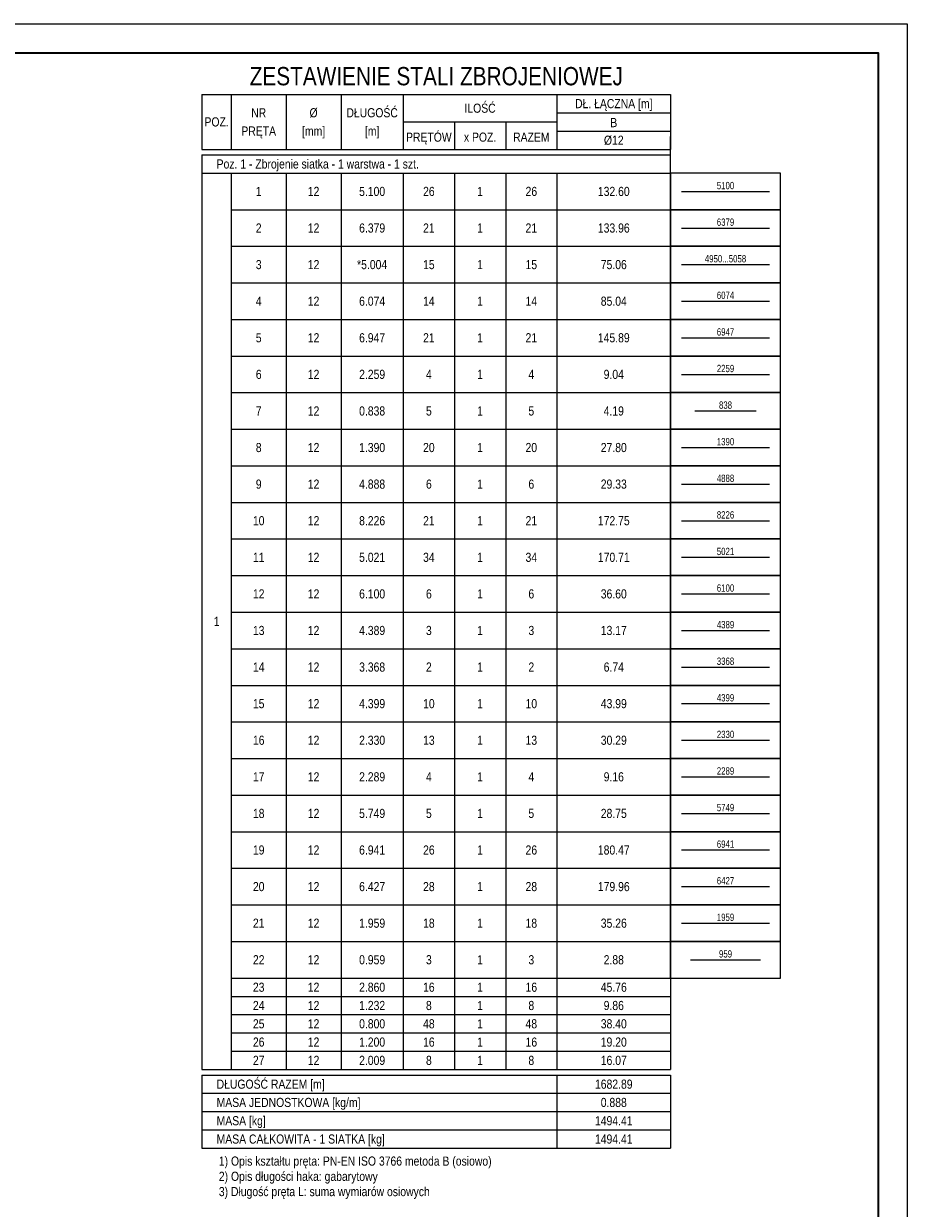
# Model space of a CAD drawing. Header units: millimetres. Extents: x -35363 to 17197, y 5744 to 29461.
# Tile 29 of 29: x 9664 to 15097, y 16279 to 23564. Entities that reach past the tile are written whole.
import ezdxf
from ezdxf.enums import TextEntityAlignment as Align

# ---------------------------------------------------------------- set-up
doc = ezdxf.new("R2010")
doc.units = ezdxf.units.MM
for name, color, linetype in [('BZ_tab', 7, 'Continuous'), ('BZ_txc', 1, 'Continuous'), ('BZ_txg', 3, 'Continuous'), ('BZ_txs', 2, 'Continuous')]:
    doc.layers.add(name, color=color, linetype=linetype)
doc.layers.add('WB-KARTKA', color=251, linetype='Continuous', lineweight=13, plot=False)
doc.layers.add('WB-RAMKA_TABELKA', color=33, linetype='Continuous', lineweight=35)
doc.styles.add('BIKTC', font='bikromsw.shx', dxfattribs={"width": 0.85})
doc.styles.add('BIKTG', font='bikromsw.shx', dxfattribs={"width": 0.85})
doc.styles.add('BIKTS', font='bikromsw.shx', dxfattribs={"width": 0.85})

# ---------------------------------------------------------------- blocks, each defined once
blk = doc.blocks.new('Format A1 - wpiecie poziome')
at = {"layer": 'WB-KARTKA', "linetype": 'Continuous'}
blk.add_lwpolyline([(-841, 0), (-841, 594), (0, 594), (0, 0)], close=True, dxfattribs=at)
at = {"layer": 'WB-RAMKA_TABELKA', "linetype": 'Continuous'}
blk.add_lwpolyline([(-816, 6), (-816, 297), (-835, 297), (-835, 588), (-6, 588), (-6, 6), (-816, 6)], dxfattribs=at)

msp = doc.modelspace()

# ---------------------------------------------------------------- linework, layer by layer
at = {"layer": 'BZ_tab'}
for p, q in [((10759.93, 23128.34), (10939.93, 23128.34)), ((10759.93, 23128.34), (10759.93, 22790.84)), ((10939.93, 23128.34), (11277.43, 23128.34)), ((10939.93, 23128.34), (10939.93, 22790.84)), ((11277.43, 23128.34), (11614.93, 23128.34)), ((11277.43, 23128.34), (11277.43, 22790.84)), ((11614.93, 23128.34), (11997.43, 23128.34)), ((11614.93, 23128.34), (11614.93, 22790.84)), ((11997.43, 23128.34), (12942.43, 23128.34)), ((11997.43, 23128.34), (11997.43, 22790.84)), ((12942.43, 23128.34), (13641.54, 23128.34)), ((12942.43, 23128.34), (12942.43, 22790.84)), ((13641.54, 23128.34), (13641.54, 22790.84)), ((11997.43, 22959.59), (12942.43, 22959.59)), ((12312.43, 22959.59), (12312.43, 22790.84)), ((12627.43, 22959.59), (12627.43, 22790.84)), ((12942.43, 23015.84), (13641.54, 23015.84)), ((13641.54, 23015.84), (13641.54, 22903.34)), ((12942.43, 22903.34), (13641.54, 22903.34)), ((13641.54, 22903.34), (13641.54, 22790.84)), ((13641.54, 22644.59), (13641.54, 22869.59)), ((10759.93, 22790.84), (10939.93, 22790.84)), ((10759.93, 22757.09), (10939.93, 22757.09)), ((10759.93, 22757.09), (10759.93, 22644.59)), ((10939.93, 22790.84), (11277.43, 22790.84)), ((10939.93, 22757.09), (11277.43, 22757.09)), ((11277.43, 22790.84), (11614.93, 22790.84)), ((11277.43, 22757.09), (11614.93, 22757.09)), ((11614.93, 22790.84), (11997.43, 22790.84)), ((11614.93, 22757.09), (11997.43, 22757.09)), ((11997.43, 22790.84), (12312.43, 22790.84)), ((11997.43, 22757.09), (12312.43, 22757.09)), ((12312.43, 22790.84), (12627.43, 22790.84)), ((12312.43, 22757.09), (12627.43, 22757.09)), ((12627.43, 22790.84), (12942.43, 22790.84)), ((12627.43, 22757.09), (12942.43, 22757.09)), ((12942.43, 22790.84), (13641.54, 22790.84)), ((12942.43, 22757.09), (13641.54, 22757.09)), ((10759.93, 22644.59), (10939.93, 22644.59)), ((10759.93, 22644.59), (10759.93, 22419.59)), ((10939.93, 22644.59), (11277.43, 22644.59)), ((10939.93, 22644.59), (10939.93, 22419.59)), ((11277.43, 22644.59), (11614.93, 22644.59)), ((11277.43, 22644.59), (11277.43, 22419.59)), ((11614.93, 22644.59), (11997.43, 22644.59)), ((11614.93, 22644.59), (11614.93, 22419.59)), ((11997.43, 22644.59), (12312.43, 22644.59)), ((11997.43, 22644.59), (11997.43, 22419.59)), ((12312.43, 22644.59), (12627.43, 22644.59)), ((12312.43, 22644.59), (12312.43, 22419.59)), ((12627.43, 22644.59), (12942.43, 22644.59)), ((12627.43, 22644.59), (12627.43, 22419.59)), ((12942.43, 22644.59), (13641.54, 22644.59)), ((12942.43, 22644.59), (12942.43, 22419.59)), ((13641.54, 22644.59), (13641.54, 22419.59)), ((13641.54, 22419.59), (13641.54, 22644.59)), ((14316.54, 22644.59), (13641.54, 22644.59)), ((14316.54, 22419.59), (14316.54, 22644.59)), ((10759.93, 22419.59), (10759.93, 22194.59)), ((10939.93, 22419.59), (11277.43, 22419.59)), ((10939.93, 22419.59), (10939.93, 22194.59)), ((11277.43, 22419.59), (11614.93, 22419.59)), ((11277.43, 22419.59), (11277.43, 22194.59)), ((11614.93, 22419.59), (11997.43, 22419.59)), ((11614.93, 22419.59), (11614.93, 22194.59)), ((11997.43, 22419.59), (12312.43, 22419.59)), ((11997.43, 22419.59), (11997.43, 22194.59)), ((12312.43, 22419.59), (12627.43, 22419.59)), ((12312.43, 22419.59), (12312.43, 22194.59)), ((12627.43, 22419.59), (12942.43, 22419.59)), ((12627.43, 22419.59), (12627.43, 22194.59)), ((12942.43, 22419.59), (13641.54, 22419.59)), ((12942.43, 22419.59), (12942.43, 22194.59)), ((13641.54, 22419.59), (14316.54, 22419.59)), ((13641.54, 22419.59), (13641.54, 22194.59)), ((13641.54, 22194.59), (13641.54, 22419.59)), ((14316.54, 22419.59), (13641.54, 22419.59)), ((14316.54, 22194.59), (14316.54, 22419.59)), ((10759.93, 22194.59), (10759.93, 21969.59)), ((10939.93, 22194.59), (11277.43, 22194.59)), ((10939.93, 22194.59), (10939.93, 21969.59)), ((11277.43, 22194.59), (11614.93, 22194.59)), ((11277.43, 22194.59), (11277.43, 21969.59)), ((11614.93, 22194.59), (11997.43, 22194.59)), ((11614.93, 22194.59), (11614.93, 21969.59)), ((11997.43, 22194.59), (12312.43, 22194.59)), ((11997.43, 22194.59), (11997.43, 21969.59)), ((12312.43, 22194.59), (12627.43, 22194.59)), ((12312.43, 22194.59), (12312.43, 21969.59)), ((12627.43, 22194.59), (12942.43, 22194.59)), ((12627.43, 22194.59), (12627.43, 21969.59)), ((12942.43, 22194.59), (13641.54, 22194.59)), ((12942.43, 22194.59), (12942.43, 21969.59)), ((13641.54, 22194.59), (14316.54, 22194.59)), ((13641.54, 22194.59), (13641.54, 21969.59)), ((13641.54, 21969.59), (13641.54, 22194.59)), ((14316.54, 22194.59), (13641.54, 22194.59)), ((14316.54, 21969.59), (14316.54, 22194.59)), ((10759.93, 21969.59), (10759.93, 21744.59)), ((10939.93, 21969.59), (11277.43, 21969.59)), ((10939.93, 21969.59), (10939.93, 21744.59)), ((11277.43, 21969.59), (11614.93, 21969.59)), ((11277.43, 21969.59), (11277.43, 21744.59)), ((11614.93, 21969.59), (11997.43, 21969.59)), ((11614.93, 21969.59), (11614.93, 21744.59)), ((11997.43, 21969.59), (12312.43, 21969.59)), ((11997.43, 21969.59), (11997.43, 21744.59)), ((12312.43, 21969.59), (12627.43, 21969.59)), ((12312.43, 21969.59), (12312.43, 21744.59)), ((12627.43, 21969.59), (12942.43, 21969.59)), ((12627.43, 21969.59), (12627.43, 21744.59)), ((12942.43, 21969.59), (13641.54, 21969.59)), ((12942.43, 21969.59), (12942.43, 21744.59)), ((13641.54, 21969.59), (14316.54, 21969.59)), ((13641.54, 21969.59), (13641.54, 21744.59)), ((13641.54, 21744.59), (13641.54, 21969.59)), ((14316.54, 21969.59), (13641.54, 21969.59)), ((14316.54, 21744.59), (14316.54, 21969.59)), ((10759.93, 21744.59), (10759.93, 21519.59)), ((10939.93, 21744.59), (11277.43, 21744.59)), ((10939.93, 21744.59), (10939.93, 21519.59)), ((11277.43, 21744.59), (11614.93, 21744.59)), ((11277.43, 21744.59), (11277.43, 21519.59)), ((11614.93, 21744.59), (11997.43, 21744.59)), ((11614.93, 21744.59), (11614.93, 21519.59)), ((11997.43, 21744.59), (12312.43, 21744.59)), ((11997.43, 21744.59), (11997.43, 21519.59)), ((12312.43, 21744.59), (12627.43, 21744.59)), ((12312.43, 21744.59), (12312.43, 21519.59)), ((12627.43, 21744.59), (12942.43, 21744.59)), ((12627.43, 21744.59), (12627.43, 21519.59)), ((12942.43, 21744.59), (13641.54, 21744.59)), ((12942.43, 21744.59), (12942.43, 21519.59)), ((13641.54, 21744.59), (14316.54, 21744.59)), ((13641.54, 21744.59), (13641.54, 21519.59)), ((13641.54, 21519.59), (13641.54, 21744.59)), ((14316.54, 21744.59), (13641.54, 21744.59)), ((14316.54, 21519.59), (14316.54, 21744.59)), ((10759.93, 21519.59), (10759.93, 21294.59)), ((10939.93, 21519.59), (11277.43, 21519.59)), ((10939.93, 21519.59), (10939.93, 21294.59)), ((11277.43, 21519.59), (11614.93, 21519.59)), ((11277.43, 21519.59), (11277.43, 21294.59)), ((11614.93, 21519.59), (11997.43, 21519.59)), ((11614.93, 21519.59), (11614.93, 21294.59)), ((11997.43, 21519.59), (12312.43, 21519.59)), ((11997.43, 21519.59), (11997.43, 21294.59)), ((12312.43, 21519.59), (12627.43, 21519.59)), ((12312.43, 21519.59), (12312.43, 21294.59)), ((12627.43, 21519.59), (12942.43, 21519.59)), ((12627.43, 21519.59), (12627.43, 21294.59)), ((12942.43, 21519.59), (13641.54, 21519.59)), ((12942.43, 21519.59), (12942.43, 21294.59)), ((13641.54, 21519.59), (14316.54, 21519.59)), ((13641.54, 21519.59), (13641.54, 21294.59)), ((13641.54, 21294.59), (13641.54, 21519.59)), ((14316.54, 21519.59), (13641.54, 21519.59)), ((14316.54, 21294.59), (14316.54, 21519.59)), ((10759.93, 21294.59), (10759.93, 21069.59)), ((10939.93, 21294.59), (11277.43, 21294.59)), ((10939.93, 21294.59), (10939.93, 21069.59)), ((11277.43, 21294.59), (11614.93, 21294.59)), ((11277.43, 21294.59), (11277.43, 21069.59)), ((11614.93, 21294.59), (11997.43, 21294.59)), ((11614.93, 21294.59), (11614.93, 21069.59)), ((11997.43, 21294.59), (12312.43, 21294.59)), ((11997.43, 21294.59), (11997.43, 21069.59)), ((12312.43, 21294.59), (12627.43, 21294.59)), ((12312.43, 21294.59), (12312.43, 21069.59)), ((12627.43, 21294.59), (12942.43, 21294.59)), ((12627.43, 21294.59), (12627.43, 21069.59)), ((12942.43, 21294.59), (13641.54, 21294.59)), ((12942.43, 21294.59), (12942.43, 21069.59)), ((13641.54, 21294.59), (14316.54, 21294.59)), ((13641.54, 21294.59), (13641.54, 21069.59)), ((13641.54, 21069.59), (13641.54, 21294.59)), ((14316.54, 21294.59), (13641.54, 21294.59)), ((14316.54, 21069.59), (14316.54, 21294.59)), ((10759.93, 21069.59), (10759.93, 20844.59)), ((10939.93, 21069.59), (11277.43, 21069.59)), ((10939.93, 21069.59), (10939.93, 20844.59)), ((11277.43, 21069.59), (11614.93, 21069.59)), ((11277.43, 21069.59), (11277.43, 20844.59)), ((11614.93, 21069.59), (11997.43, 21069.59)), ((11614.93, 21069.59), (11614.93, 20844.59)), ((11997.43, 21069.59), (12312.43, 21069.59)), ((11997.43, 21069.59), (11997.43, 20844.59)), ((12312.43, 21069.59), (12627.43, 21069.59)), ((12312.43, 21069.59), (12312.43, 20844.59)), ((12627.43, 21069.59), (12942.43, 21069.59)), ((12627.43, 21069.59), (12627.43, 20844.59)), ((12942.43, 21069.59), (13641.54, 21069.59)), ((12942.43, 21069.59), (12942.43, 20844.59)), ((13641.54, 21069.59), (14316.54, 21069.59)), ((13641.54, 21069.59), (13641.54, 20844.59)), ((13641.54, 20844.59), (13641.54, 21069.59)), ((14316.54, 21069.59), (13641.54, 21069.59)), ((14316.54, 20844.59), (14316.54, 21069.59)), ((10759.93, 20844.59), (10759.93, 20619.59)), ((10939.93, 20844.59), (11277.43, 20844.59)), ((10939.93, 20844.59), (10939.93, 20619.59)), ((11277.43, 20844.59), (11614.93, 20844.59)), ((11277.43, 20844.59), (11277.43, 20619.59)), ((11614.93, 20844.59), (11997.43, 20844.59)), ((11614.93, 20844.59), (11614.93, 20619.59)), ((11997.43, 20844.59), (12312.43, 20844.59)), ((11997.43, 20844.59), (11997.43, 20619.59)), ((12312.43, 20844.59), (12627.43, 20844.59)), ((12312.43, 20844.59), (12312.43, 20619.59)), ((12627.43, 20844.59), (12942.43, 20844.59)), ((12627.43, 20844.59), (12627.43, 20619.59)), ((12942.43, 20844.59), (13641.54, 20844.59)), ((12942.43, 20844.59), (12942.43, 20619.59)), ((13641.54, 20844.59), (14316.54, 20844.59)), ((13641.54, 20844.59), (13641.54, 20619.59)), ((13641.54, 20619.59), (13641.54, 20844.59)), ((14316.54, 20844.59), (13641.54, 20844.59)), ((14316.54, 20619.59), (14316.54, 20844.59)), ((10759.93, 20619.59), (10759.93, 20394.59)), ((10939.93, 20619.59), (11277.43, 20619.59)), ((10939.93, 20619.59), (10939.93, 20394.59)), ((11277.43, 20619.59), (11614.93, 20619.59)), ((11277.43, 20619.59), (11277.43, 20394.59)), ((11614.93, 20619.59), (11997.43, 20619.59)), ((11614.93, 20619.59), (11614.93, 20394.59)), ((11997.43, 20619.59), (12312.43, 20619.59)), ((11997.43, 20619.59), (11997.43, 20394.59)), ((12312.43, 20619.59), (12627.43, 20619.59)), ((12312.43, 20619.59), (12312.43, 20394.59)), ((12627.43, 20619.59), (12942.43, 20619.59)), ((12627.43, 20619.59), (12627.43, 20394.59)), ((12942.43, 20619.59), (13641.54, 20619.59)), ((12942.43, 20619.59), (12942.43, 20394.59)), ((13641.54, 20619.59), (14316.54, 20619.59)), ((13641.54, 20619.59), (13641.54, 20394.59)), ((13641.54, 20394.59), (13641.54, 20619.59)), ((14316.54, 20619.59), (13641.54, 20619.59)), ((14316.54, 20394.59), (14316.54, 20619.59)), ((10759.93, 20394.59), (10759.93, 20169.59)), ((10939.93, 20394.59), (11277.43, 20394.59)), ((10939.93, 20394.59), (10939.93, 20169.59)), ((11277.43, 20394.59), (11614.93, 20394.59)), ((11277.43, 20394.59), (11277.43, 20169.59)), ((11614.93, 20394.59), (11997.43, 20394.59)), ((11614.93, 20394.59), (11614.93, 20169.59)), ((11997.43, 20394.59), (12312.43, 20394.59)), ((11997.43, 20394.59), (11997.43, 20169.59)), ((12312.43, 20394.59), (12627.43, 20394.59)), ((12312.43, 20394.59), (12312.43, 20169.59)), ((12627.43, 20394.59), (12942.43, 20394.59)), ((12627.43, 20394.59), (12627.43, 20169.59)), ((12942.43, 20394.59), (13641.54, 20394.59)), ((12942.43, 20394.59), (12942.43, 20169.59)), ((13641.54, 20394.59), (14316.54, 20394.59)), ((13641.54, 20394.59), (13641.54, 20169.59)), ((13641.54, 20169.59), (13641.54, 20394.59)), ((14316.54, 20394.59), (13641.54, 20394.59)), ((14316.54, 20169.59), (14316.54, 20394.59)), ((10759.93, 20169.59), (10759.93, 19944.59)), ((10939.93, 20169.59), (11277.43, 20169.59)), ((10939.93, 20169.59), (10939.93, 19944.59)), ((11277.43, 20169.59), (11614.93, 20169.59)), ((11277.43, 20169.59), (11277.43, 19944.59)), ((11614.93, 20169.59), (11997.43, 20169.59)), ((11614.93, 20169.59), (11614.93, 19944.59)), ((11997.43, 20169.59), (12312.43, 20169.59)), ((11997.43, 20169.59), (11997.43, 19944.59)), ((12312.43, 20169.59), (12627.43, 20169.59)), ((12312.43, 20169.59), (12312.43, 19944.59)), ((12627.43, 20169.59), (12942.43, 20169.59)), ((12627.43, 20169.59), (12627.43, 19944.59)), ((12942.43, 20169.59), (13641.54, 20169.59)), ((12942.43, 20169.59), (12942.43, 19944.59)), ((13641.54, 20169.59), (14316.54, 20169.59)), ((13641.54, 20169.59), (13641.54, 19944.59)), ((13641.54, 19944.59), (13641.54, 20169.59)), ((14316.54, 20169.59), (13641.54, 20169.59)), ((14316.54, 19944.59), (14316.54, 20169.59)), ((10759.93, 19944.59), (10759.93, 19719.59)), ((10939.93, 19944.59), (11277.43, 19944.59)), ((10939.93, 19944.59), (10939.93, 19719.59)), ((11277.43, 19944.59), (11614.93, 19944.59)), ((11277.43, 19944.59), (11277.43, 19719.59)), ((11614.93, 19944.59), (11997.43, 19944.59)), ((11614.93, 19944.59), (11614.93, 19719.59)), ((11997.43, 19944.59), (12312.43, 19944.59)), ((11997.43, 19944.59), (11997.43, 19719.59)), ((12312.43, 19944.59), (12627.43, 19944.59)), ((12312.43, 19944.59), (12312.43, 19719.59)), ((12627.43, 19944.59), (12942.43, 19944.59)), ((12627.43, 19944.59), (12627.43, 19719.59)), ((12942.43, 19944.59), (13641.54, 19944.59)), ((12942.43, 19944.59), (12942.43, 19719.59)), ((13641.54, 19944.59), (14316.54, 19944.59)), ((13641.54, 19944.59), (13641.54, 19719.59)), ((13641.54, 19719.59), (13641.54, 19944.59)), ((14316.54, 19944.59), (13641.54, 19944.59)), ((14316.54, 19719.59), (14316.54, 19944.59)), ((10759.93, 19719.59), (10759.93, 19494.59)), ((10939.93, 19719.59), (11277.43, 19719.59)), ((10939.93, 19719.59), (10939.93, 19494.59)), ((11277.43, 19719.59), (11614.93, 19719.59)), ((11277.43, 19719.59), (11277.43, 19494.59)), ((11614.93, 19719.59), (11997.43, 19719.59)), ((11614.93, 19719.59), (11614.93, 19494.59)), ((11997.43, 19719.59), (12312.43, 19719.59)), ((11997.43, 19719.59), (11997.43, 19494.59)), ((12312.43, 19719.59), (12627.43, 19719.59)), ((12312.43, 19719.59), (12312.43, 19494.59)), ((12627.43, 19719.59), (12942.43, 19719.59)), ((12627.43, 19719.59), (12627.43, 19494.59)), ((12942.43, 19719.59), (13641.54, 19719.59)), ((12942.43, 19719.59), (12942.43, 19494.59)), ((13641.54, 19719.59), (14316.54, 19719.59)), ((13641.54, 19719.59), (13641.54, 19494.59)), ((13641.54, 19494.59), (13641.54, 19719.59)), ((14316.54, 19719.59), (13641.54, 19719.59)), ((14316.54, 19494.59), (14316.54, 19719.59)), ((10759.93, 19494.59), (10759.93, 19269.59)), ((10939.93, 19494.59), (11277.43, 19494.59)), ((10939.93, 19494.59), (10939.93, 19269.59)), ((11277.43, 19494.59), (11614.93, 19494.59)), ((11277.43, 19494.59), (11277.43, 19269.59)), ((11614.93, 19494.59), (11997.43, 19494.59)), ((11614.93, 19494.59), (11614.93, 19269.59)), ((11997.43, 19494.59), (12312.43, 19494.59)), ((11997.43, 19494.59), (11997.43, 19269.59)), ((12312.43, 19494.59), (12627.43, 19494.59)), ((12312.43, 19494.59), (12312.43, 19269.59)), ((12627.43, 19494.59), (12942.43, 19494.59)), ((12627.43, 19494.59), (12627.43, 19269.59)), ((12942.43, 19494.59), (13641.54, 19494.59)), ((12942.43, 19494.59), (12942.43, 19269.59)), ((13641.54, 19494.59), (14316.54, 19494.59)), ((13641.54, 19494.59), (13641.54, 19269.59)), ((13641.54, 19269.59), (13641.54, 19494.59)), ((14316.54, 19494.59), (13641.54, 19494.59)), ((14316.54, 19269.59), (14316.54, 19494.59)), ((10759.93, 19269.59), (10759.93, 19044.59)), ((10939.93, 19269.59), (11277.43, 19269.59)), ((10939.93, 19269.59), (10939.93, 19044.59)), ((11277.43, 19269.59), (11614.93, 19269.59)), ((11277.43, 19269.59), (11277.43, 19044.59)), ((11614.93, 19269.59), (11997.43, 19269.59)), ((11614.93, 19269.59), (11614.93, 19044.59)), ((11997.43, 19269.59), (12312.43, 19269.59)), ((11997.43, 19269.59), (11997.43, 19044.59)), ((12312.43, 19269.59), (12627.43, 19269.59)), ((12312.43, 19269.59), (12312.43, 19044.59)), ((12627.43, 19269.59), (12942.43, 19269.59)), ((12627.43, 19269.59), (12627.43, 19044.59)), ((12942.43, 19269.59), (13641.54, 19269.59)), ((12942.43, 19269.59), (12942.43, 19044.59)), ((13641.54, 19269.59), (14316.54, 19269.59)), ((13641.54, 19269.59), (13641.54, 19044.59)), ((13641.54, 19044.59), (13641.54, 19269.59)), ((14316.54, 19269.59), (13641.54, 19269.59)), ((14316.54, 19044.59), (14316.54, 19269.59)), ((10759.93, 19044.59), (10759.93, 18819.59)), ((10939.93, 19044.59), (11277.43, 19044.59)), ((10939.93, 19044.59), (10939.93, 18819.59)), ((11277.43, 19044.59), (11614.93, 19044.59)), ((11277.43, 19044.59), (11277.43, 18819.59)), ((11614.93, 19044.59), (11997.43, 19044.59)), ((11614.93, 19044.59), (11614.93, 18819.59)), ((11997.43, 19044.59), (12312.43, 19044.59)), ((11997.43, 19044.59), (11997.43, 18819.59)), ((12312.43, 19044.59), (12627.43, 19044.59)), ((12312.43, 19044.59), (12312.43, 18819.59)), ((12627.43, 19044.59), (12942.43, 19044.59)), ((12627.43, 19044.59), (12627.43, 18819.59)), ((12942.43, 19044.59), (13641.54, 19044.59)), ((12942.43, 19044.59), (12942.43, 18819.59)), ((13641.54, 19044.59), (14316.54, 19044.59)), ((13641.54, 19044.59), (13641.54, 18819.59)), ((13641.54, 18819.59), (13641.54, 19044.59)), ((14316.54, 19044.59), (13641.54, 19044.59)), ((14316.54, 18819.59), (14316.54, 19044.59)), ((10759.93, 18819.59), (10759.93, 18594.59)), ((10939.93, 18819.59), (11277.43, 18819.59)), ((10939.93, 18819.59), (10939.93, 18594.59)), ((11277.43, 18819.59), (11614.93, 18819.59)), ((11277.43, 18819.59), (11277.43, 18594.59)), ((11614.93, 18819.59), (11997.43, 18819.59)), ((11614.93, 18819.59), (11614.93, 18594.59)), ((11997.43, 18819.59), (12312.43, 18819.59)), ((11997.43, 18819.59), (11997.43, 18594.59)), ((12312.43, 18819.59), (12627.43, 18819.59)), ((12312.43, 18819.59), (12312.43, 18594.59)), ((12627.43, 18819.59), (12942.43, 18819.59)), ((12627.43, 18819.59), (12627.43, 18594.59)), ((12942.43, 18819.59), (13641.54, 18819.59)), ((12942.43, 18819.59), (12942.43, 18594.59)), ((13641.54, 18819.59), (14316.54, 18819.59)), ((13641.54, 18819.59), (13641.54, 18594.59)), ((13641.54, 18594.59), (13641.54, 18819.59)), ((14316.54, 18819.59), (13641.54, 18819.59)), ((14316.54, 18594.59), (14316.54, 18819.59)), ((10759.93, 18594.59), (10759.93, 18369.59)), ((10939.93, 18594.59), (11277.43, 18594.59)), ((10939.93, 18594.59), (10939.93, 18369.59)), ((11277.43, 18594.59), (11614.93, 18594.59)), ((11277.43, 18594.59), (11277.43, 18369.59)), ((11614.93, 18594.59), (11997.43, 18594.59)), ((11614.93, 18594.59), (11614.93, 18369.59)), ((11997.43, 18594.59), (12312.43, 18594.59)), ((11997.43, 18594.59), (11997.43, 18369.59)), ((12312.43, 18594.59), (12627.43, 18594.59)), ((12312.43, 18594.59), (12312.43, 18369.59)), ((12627.43, 18594.59), (12942.43, 18594.59)), ((12627.43, 18594.59), (12627.43, 18369.59)), ((12942.43, 18594.59), (13641.54, 18594.59)), ((12942.43, 18594.59), (12942.43, 18369.59)), ((13641.54, 18594.59), (14316.54, 18594.59)), ((13641.54, 18594.59), (13641.54, 18369.59)), ((13641.54, 18369.59), (13641.54, 18594.59)), ((14316.54, 18594.59), (13641.54, 18594.59)), ((14316.54, 18369.59), (14316.54, 18594.59)), ((10759.93, 18369.59), (10759.93, 18144.59)), ((10939.93, 18369.59), (11277.43, 18369.59)), ((10939.93, 18369.59), (10939.93, 18144.59)), ((11277.43, 18369.59), (11614.93, 18369.59)), ((11277.43, 18369.59), (11277.43, 18144.59)), ((11614.93, 18369.59), (11997.43, 18369.59)), ((11614.93, 18369.59), (11614.93, 18144.59)), ((11997.43, 18369.59), (12312.43, 18369.59)), ((11997.43, 18369.59), (11997.43, 18144.59)), ((12312.43, 18369.59), (12627.43, 18369.59)), ((12312.43, 18369.59), (12312.43, 18144.59)), ((12627.43, 18369.59), (12942.43, 18369.59)), ((12627.43, 18369.59), (12627.43, 18144.59)), ((12942.43, 18369.59), (13641.54, 18369.59)), ((12942.43, 18369.59), (12942.43, 18144.59)), ((13641.54, 18369.59), (14316.54, 18369.59)), ((13641.54, 18369.59), (13641.54, 18144.59)), ((13641.54, 18144.59), (13641.54, 18369.59)), ((14316.54, 18369.59), (13641.54, 18369.59)), ((14316.54, 18144.59), (14316.54, 18369.59)), ((10759.93, 18144.59), (10759.93, 17919.59)), ((10939.93, 18144.59), (11277.43, 18144.59)), ((10939.93, 18144.59), (10939.93, 17919.59)), ((11277.43, 18144.59), (11614.93, 18144.59)), ((11277.43, 18144.59), (11277.43, 17919.59)), ((11614.93, 18144.59), (11997.43, 18144.59)), ((11614.93, 18144.59), (11614.93, 17919.59)), ((11997.43, 18144.59), (12312.43, 18144.59)), ((11997.43, 18144.59), (11997.43, 17919.59)), ((12312.43, 18144.59), (12627.43, 18144.59)), ((12312.43, 18144.59), (12312.43, 17919.59)), ((12627.43, 18144.59), (12942.43, 18144.59)), ((12627.43, 18144.59), (12627.43, 17919.59)), ((12942.43, 18144.59), (13641.54, 18144.59)), ((12942.43, 18144.59), (12942.43, 17919.59)), ((13641.54, 18144.59), (14316.54, 18144.59)), ((13641.54, 18144.59), (13641.54, 17919.59)), ((13641.54, 17919.59), (13641.54, 18144.59)), ((14316.54, 18144.59), (13641.54, 18144.59)), ((14316.54, 17919.59), (14316.54, 18144.59)), ((10759.93, 17919.59), (10759.93, 17694.59)), ((10939.93, 17919.59), (11277.43, 17919.59)), ((10939.93, 17919.59), (10939.93, 17694.59)), ((11277.43, 17919.59), (11614.93, 17919.59)), ((11277.43, 17919.59), (11277.43, 17694.59)), ((11614.93, 17919.59), (11997.43, 17919.59)), ((11614.93, 17919.59), (11614.93, 17694.59)), ((11997.43, 17919.59), (12312.43, 17919.59)), ((11997.43, 17919.59), (11997.43, 17694.59)), ((12312.43, 17919.59), (12627.43, 17919.59)), ((12312.43, 17919.59), (12312.43, 17694.59)), ((12627.43, 17919.59), (12942.43, 17919.59)), ((12627.43, 17919.59), (12627.43, 17694.59)), ((12942.43, 17919.59), (13641.54, 17919.59)), ((12942.43, 17919.59), (12942.43, 17694.59)), ((13641.54, 17919.59), (14316.54, 17919.59)), ((13641.54, 17919.59), (13641.54, 17694.59)), ((13641.54, 17694.59), (13641.54, 17919.59)), ((14316.54, 17919.59), (13641.54, 17919.59)), ((14316.54, 17694.59), (14316.54, 17919.59)), ((10759.93, 17694.59), (10759.93, 17582.09)), ((10939.93, 17694.59), (11277.43, 17694.59)), ((10939.93, 17694.59), (10939.93, 17582.09)), ((11277.43, 17694.59), (11614.93, 17694.59)), ((11277.43, 17694.59), (11277.43, 17582.09)), ((11614.93, 17694.59), (11997.43, 17694.59)), ((11614.93, 17694.59), (11614.93, 17582.09)), ((11997.43, 17694.59), (12312.43, 17694.59)), ((11997.43, 17694.59), (11997.43, 17582.09)), ((12312.43, 17694.59), (12627.43, 17694.59)), ((12312.43, 17694.59), (12312.43, 17582.09)), ((12627.43, 17694.59), (12942.43, 17694.59)), ((12627.43, 17694.59), (12627.43, 17582.09)), ((12942.43, 17694.59), (13641.54, 17694.59)), ((12942.43, 17694.59), (12942.43, 17582.09)), ((13641.54, 17694.59), (14316.54, 17694.59)), ((13641.54, 17694.59), (13641.54, 17582.09)), ((10759.93, 17582.09), (10759.93, 17469.59)), ((10939.93, 17582.09), (11277.43, 17582.09)), ((10939.93, 17582.09), (10939.93, 17469.59)), ((11277.43, 17582.09), (11614.93, 17582.09)), ((11277.43, 17582.09), (11277.43, 17469.59)), ((11614.93, 17582.09), (11997.43, 17582.09)), ((11614.93, 17582.09), (11614.93, 17469.59)), ((11997.43, 17582.09), (12312.43, 17582.09)), ((11997.43, 17582.09), (11997.43, 17469.59)), ((12312.43, 17582.09), (12627.43, 17582.09)), ((12312.43, 17582.09), (12312.43, 17469.59)), ((12627.43, 17582.09), (12942.43, 17582.09)), ((12627.43, 17582.09), (12627.43, 17469.59)), ((12942.43, 17582.09), (13641.54, 17582.09)), ((12942.43, 17582.09), (12942.43, 17469.59)), ((13641.54, 17582.09), (13641.54, 17469.59)), ((10759.93, 17469.59), (10759.93, 17357.09)), ((10939.93, 17469.59), (11277.43, 17469.59)), ((10939.93, 17469.59), (10939.93, 17357.09)), ((11277.43, 17469.59), (11614.93, 17469.59)), ((11277.43, 17469.59), (11277.43, 17357.09)), ((11614.93, 17469.59), (11997.43, 17469.59)), ((11614.93, 17469.59), (11614.93, 17357.09)), ((11997.43, 17469.59), (12312.43, 17469.59)), ((11997.43, 17469.59), (11997.43, 17357.09)), ((12312.43, 17469.59), (12627.43, 17469.59)), ((12312.43, 17469.59), (12312.43, 17357.09)), ((12627.43, 17469.59), (12942.43, 17469.59)), ((12627.43, 17469.59), (12627.43, 17357.09)), ((12942.43, 17469.59), (13641.54, 17469.59)), ((12942.43, 17469.59), (12942.43, 17357.09)), ((13641.54, 17469.59), (13641.54, 17357.09)), ((10759.93, 17357.09), (10759.93, 17244.59)), ((10939.93, 17357.09), (11277.43, 17357.09)), ((10939.93, 17357.09), (10939.93, 17244.59)), ((11277.43, 17357.09), (11614.93, 17357.09)), ((11277.43, 17357.09), (11277.43, 17244.59)), ((11614.93, 17357.09), (11997.43, 17357.09)), ((11614.93, 17357.09), (11614.93, 17244.59)), ((11997.43, 17357.09), (12312.43, 17357.09)), ((11997.43, 17357.09), (11997.43, 17244.59)), ((12312.43, 17357.09), (12627.43, 17357.09)), ((12312.43, 17357.09), (12312.43, 17244.59)), ((12627.43, 17357.09), (12942.43, 17357.09)), ((12627.43, 17357.09), (12627.43, 17244.59)), ((12942.43, 17357.09), (13641.54, 17357.09)), ((12942.43, 17357.09), (12942.43, 17244.59)), ((13641.54, 17357.09), (13641.54, 17244.59)), ((10759.93, 17244.59), (10759.93, 17132.09)), ((10939.93, 17244.59), (11277.43, 17244.59)), ((10939.93, 17244.59), (10939.93, 17132.09)), ((11277.43, 17244.59), (11614.93, 17244.59)), ((11277.43, 17244.59), (11277.43, 17132.09)), ((11614.93, 17244.59), (11997.43, 17244.59)), ((11614.93, 17244.59), (11614.93, 17132.09)), ((11997.43, 17244.59), (12312.43, 17244.59)), ((11997.43, 17244.59), (11997.43, 17132.09)), ((12312.43, 17244.59), (12627.43, 17244.59)), ((12312.43, 17244.59), (12312.43, 17132.09)), ((12627.43, 17244.59), (12942.43, 17244.59)), ((12627.43, 17244.59), (12627.43, 17132.09)), ((12942.43, 17244.59), (13641.54, 17244.59)), ((12942.43, 17244.59), (12942.43, 17132.09)), ((13641.54, 17244.59), (13641.54, 17132.09)), ((10759.93, 17132.09), (10939.93, 17132.09)), ((10939.93, 17132.09), (11277.43, 17132.09)), ((11277.43, 17132.09), (11614.93, 17132.09)), ((11614.93, 17132.09), (11997.43, 17132.09)), ((11997.43, 17132.09), (12312.43, 17132.09)), ((12312.43, 17132.09), (12627.43, 17132.09)), ((12627.43, 17132.09), (12942.43, 17132.09)), ((12942.43, 17132.09), (13641.54, 17132.09)), ((10759.93, 17098.34), (10939.93, 17098.34)), ((10759.93, 17098.34), (10759.93, 16985.84)), ((10939.93, 17098.34), (11277.43, 17098.34)), ((11277.43, 17098.34), (11614.93, 17098.34)), ((11614.93, 17098.34), (11997.43, 17098.34)), ((11997.43, 17098.34), (12312.43, 17098.34)), ((12312.43, 17098.34), (12627.43, 17098.34)), ((12627.43, 17098.34), (12942.43, 17098.34)), ((12942.43, 17098.34), (12942.43, 16985.84)), ((12942.43, 17098.34), (13641.54, 17098.34)), ((12942.43, 17098.34), (12942.43, 16985.84)), ((13641.54, 17098.34), (13641.54, 16985.84)), ((10759.93, 16985.84), (10939.93, 16985.84)), ((10759.93, 16985.84), (10759.93, 16873.34)), ((10939.93, 16985.84), (11277.43, 16985.84)), ((11277.43, 16985.84), (11614.93, 16985.84)), ((11614.93, 16985.84), (11997.43, 16985.84)), ((11997.43, 16985.84), (12312.43, 16985.84)), ((12312.43, 16985.84), (12627.43, 16985.84)), ((12627.43, 16985.84), (12942.43, 16985.84)), ((12942.43, 16985.84), (12942.43, 16873.34)), ((12942.43, 16985.84), (13641.54, 16985.84)), ((12942.43, 16985.84), (12942.43, 16873.34)), ((13641.54, 16985.84), (13641.54, 16873.34)), ((10759.93, 16873.34), (10939.93, 16873.34)), ((10759.93, 16873.34), (10759.93, 16760.84)), ((10939.93, 16873.34), (11277.43, 16873.34)), ((11277.43, 16873.34), (11614.93, 16873.34)), ((11614.93, 16873.34), (11997.43, 16873.34)), ((11997.43, 16873.34), (12312.43, 16873.34)), ((12312.43, 16873.34), (12627.43, 16873.34)), ((12627.43, 16873.34), (12942.43, 16873.34)), ((12942.43, 16873.34), (12942.43, 16760.84)), ((12942.43, 16873.34), (13641.54, 16873.34)), ((12942.43, 16873.34), (12942.43, 16760.84)), ((13641.54, 16873.34), (13641.54, 16760.84)), ((10759.93, 16760.84), (10939.93, 16760.84)), ((10759.93, 16760.84), (10759.93, 16648.34)), ((10939.93, 16760.84), (11277.43, 16760.84)), ((11277.43, 16760.84), (11614.93, 16760.84)), ((11614.93, 16760.84), (11997.43, 16760.84)), ((11997.43, 16760.84), (12312.43, 16760.84)), ((12312.43, 16760.84), (12627.43, 16760.84)), ((12627.43, 16760.84), (12942.43, 16760.84)), ((12942.43, 16760.84), (12942.43, 16648.34)), ((12942.43, 16760.84), (13641.54, 16760.84)), ((13641.54, 16760.84), (13641.54, 16648.34)), ((10759.93, 16648.34), (10939.93, 16648.34)), ((10939.93, 16648.34), (11277.43, 16648.34)), ((11277.43, 16648.34), (11614.93, 16648.34)), ((11614.93, 16648.34), (11997.43, 16648.34)), ((11997.43, 16648.34), (12312.43, 16648.34)), ((12312.43, 16648.34), (12627.43, 16648.34)), ((12627.43, 16648.34), (12942.43, 16648.34)), ((12942.43, 16648.34), (13641.54, 16648.34))]:
    msp.add_line(p, q, dxfattribs=at)
for points in [[(13709.04, 22532.09), (14249.04, 22532.09)], [(13709.04, 22307.09), (14249.04, 22307.09)], [(13709.04, 22082.09), (14249.04, 22082.09)], [(13709.04, 21857.09), (14249.04, 21857.09)], [(13709.04, 21632.09), (14249.04, 21632.09)], [(13709.04, 21407.09), (14249.04, 21407.09)], [(13790.45, 21182.09), (14167.62, 21182.09)], [(13709.04, 20957.09), (14249.04, 20957.09)], [(13709.04, 20732.09), (14249.04, 20732.09)], [(13709.04, 20507.09), (14249.04, 20507.09)], [(13709.04, 20282.09), (14249.04, 20282.09)], [(13709.04, 20057.09), (14249.04, 20057.09)], [(13709.04, 19832.09), (14249.04, 19832.09)], [(13709.04, 19607.09), (14249.04, 19607.09)], [(13709.04, 19382.09), (14249.04, 19382.09)], [(13709.04, 19157.09), (14249.04, 19157.09)], [(13709.04, 18932.09), (14249.04, 18932.09)], [(13709.04, 18707.09), (14249.04, 18707.09)], [(13709.04, 18482.09), (14249.04, 18482.09)], [(13709.04, 18257.09), (14249.04, 18257.09)], [(13709.04, 18032.09), (14249.04, 18032.09)], [(13763.32, 17807.09), (14194.75, 17807.09)]]:
    msp.add_lwpolyline(points, dxfattribs=at)

# ---------------------------------------------------------------- block references
at = {"layer": 'WB-RAMKA_TABELKA', "linetype": 'Continuous', "xscale": 30, "yscale": 30, "zscale": 30}
msp.add_blockref('Format A1 - wpiecie poziome', (15096.83, 5743.53), dxfattribs=at)

# ---------------------------------------------------------------- texts
at = {"layer": 'BZ_txc', "style": 'BIKTC', "width": 0.8}
for s, p in [('5100', (13979.04, 22532.09)), ('6379', (13979.04, 22307.09)), ('4950...5058', (13979.04, 22082.09)), ('6074', (13979.04, 21857.09)), ('6947', (13979.04, 21632.09)), ('2259', (13979.04, 21407.09)), ('838', (13979.04, 21182.09)), ('1390', (13979.04, 20957.09)), ('4888', (13979.04, 20732.09)), ('8226', (13979.04, 20507.09)), ('5021', (13979.04, 20282.09)), ('6100', (13979.04, 20057.09)), ('4389', (13979.04, 19832.09)), ('3368', (13979.04, 19607.09)), ('4399', (13979.04, 19382.09)), ('2330', (13979.04, 19157.09)), ('2289', (13979.04, 18932.09)), ('5749', (13979.04, 18707.09)), ('6941', (13979.04, 18482.09)), ('6427', (13979.04, 18257.09)), ('1959', (13979.04, 18032.09)), ('959', (13979.04, 17807.09))]:
    msp.add_text(s, height=45, dxfattribs=at).set_placement(p, align=Align.BOTTOM_CENTER)
at = {"layer": 'BZ_txg', "width": 0.85}
for s, height, style, p in [('ZESTAWIENIE STALI ZBROJENIOWEJ', 112.5, 'BIKTG', (12200.73, 23240.84)), ('1494.41', 56.25, 'BIKTS', (13291.98, 16704.59))]:
    msp.add_text(s, height=height, dxfattribs=dict(at, style=style)).set_placement(p, align=Align.MIDDLE_CENTER)
at = {"layer": 'BZ_txg', "style": 'BIKTS', "width": 0.85}
msp.add_text('MASA CAŁKOWITA - 1 SIATKA [kg]', height=56.25, dxfattribs=at).set_placement((10849.93, 16704.59), align=Align.MIDDLE_LEFT)
at = {"layer": 'BZ_txs', "style": 'BIKTS', "width": 0.85}
for s, p in [('DŁ. ŁĄCZNA [m]', (13291.98, 23072.09)), ('NR', (11108.68, 23015.84)), ('%%c', (11446.18, 23015.84)), ('DŁUGOŚĆ', (11806.18, 23015.84)), ('ILOŚĆ', (12469.93, 23043.97)), ('POZ.', (10849.93, 22959.59)), ('B', (13291.98, 22955.26)), ('PRĘTA', (11108.68, 22903.34)), ('[mm]', (11446.18, 22903.34)), ('[m]', (11806.18, 22903.34)), ('PRĘTÓW', (12154.93, 22865.84)), ('x POZ.', (12469.93, 22865.84)), ('RAZEM', (12784.93, 22865.84)), ('%%c12', (13291.98, 22847.09)), ('1', (11108.68, 22532.09)), ('12', (11446.18, 22532.09)), ('5.100', (11806.18, 22532.09)), ('26', (12154.93, 22532.09)), ('1', (12469.93, 22532.09)), ('26', (12784.93, 22532.09)), ('132.60', (13291.98, 22532.09)), ('2', (11108.68, 22307.09)), ('12', (11446.18, 22307.09)), ('6.379', (11806.18, 22307.09)), ('21', (12154.93, 22307.09)), ('1', (12469.93, 22307.09)), ('21', (12784.93, 22307.09)), ('133.96', (13291.98, 22307.09)), ('3', (11108.68, 22082.09)), ('12', (11446.18, 22082.09)), ('*5.004', (11806.18, 22082.09)), ('15', (12154.93, 22082.09)), ('1', (12469.93, 22082.09)), ('15', (12784.93, 22082.09)), ('75.06', (13291.98, 22082.09)), ('4', (11108.68, 21857.09)), ('12', (11446.18, 21857.09)), ('6.074', (11806.18, 21857.09)), ('14', (12154.93, 21857.09)), ('1', (12469.93, 21857.09)), ('14', (12784.93, 21857.09)), ('85.04', (13291.98, 21857.09)), ('5', (11108.68, 21632.09)), ('12', (11446.18, 21632.09)), ('6.947', (11806.18, 21632.09)), ('21', (12154.93, 21632.09)), ('1', (12469.93, 21632.09)), ('21', (12784.93, 21632.09)), ('145.89', (13291.98, 21632.09)), ('6', (11108.68, 21407.09)), ('12', (11446.18, 21407.09)), ('2.259', (11806.18, 21407.09)), ('4', (12154.93, 21407.09)), ('1', (12469.93, 21407.09)), ('4', (12784.93, 21407.09)), ('9.04', (13291.98, 21407.09)), ('7', (11108.68, 21182.09)), ('12', (11446.18, 21182.09)), ('0.838', (11806.18, 21182.09)), ('5', (12154.93, 21182.09)), ('1', (12469.93, 21182.09)), ('5', (12784.93, 21182.09)), ('4.19', (13291.98, 21182.09)), ('8', (11108.68, 20957.09)), ('12', (11446.18, 20957.09)), ('1.390', (11806.18, 20957.09)), ('20', (12154.93, 20957.09)), ('1', (12469.93, 20957.09)), ('20', (12784.93, 20957.09)), ('27.80', (13291.98, 20957.09)), ('9', (11108.68, 20732.09)), ('12', (11446.18, 20732.09)), ('4.888', (11806.18, 20732.09)), ('6', (12154.93, 20732.09)), ('1', (12469.93, 20732.09)), ('6', (12784.93, 20732.09)), ('29.33', (13291.98, 20732.09)), ('10', (11108.68, 20507.09)), ('12', (11446.18, 20507.09)), ('8.226', (11806.18, 20507.09)), ('21', (12154.93, 20507.09)), ('1', (12469.93, 20507.09)), ('21', (12784.93, 20507.09)), ('172.75', (13291.98, 20507.09)), ('11', (11108.68, 20282.09)), ('12', (11446.18, 20282.09)), ('5.021', (11806.18, 20282.09)), ('34', (12154.93, 20282.09)), ('1', (12469.93, 20282.09)), ('34', (12784.93, 20282.09)), ('170.71', (13291.98, 20282.09)), ('12', (11108.68, 20057.09)), ('12', (11446.18, 20057.09)), ('6.100', (11806.18, 20057.09)), ('6', (12154.93, 20057.09)), ('1', (12469.93, 20057.09)), ('6', (12784.93, 20057.09)), ('36.60', (13291.98, 20057.09)), ('1', (10849.93, 19888.34)), ('13', (11108.68, 19832.09)), ('12', (11446.18, 19832.09)), ('4.389', (11806.18, 19832.09)), ('3', (12154.93, 19832.09)), ('1', (12469.93, 19832.09)), ('3', (12784.93, 19832.09)), ('13.17', (13291.98, 19832.09)), ('14', (11108.68, 19607.09)), ('12', (11446.18, 19607.09)), ('3.368', (11806.18, 19607.09)), ('2', (12154.93, 19607.09)), ('1', (12469.93, 19607.09)), ('2', (12784.93, 19607.09)), ('6.74', (13291.98, 19607.09)), ('15', (11108.68, 19382.09)), ('12', (11446.18, 19382.09)), ('4.399', (11806.18, 19382.09)), ('10', (12154.93, 19382.09)), ('1', (12469.93, 19382.09)), ('10', (12784.93, 19382.09)), ('43.99', (13291.98, 19382.09)), ('16', (11108.68, 19157.09)), ('12', (11446.18, 19157.09)), ('2.330', (11806.18, 19157.09)), ('13', (12154.93, 19157.09)), ('1', (12469.93, 19157.09)), ('13', (12784.93, 19157.09)), ('30.29', (13291.98, 19157.09)), ('17', (11108.68, 18932.09)), ('12', (11446.18, 18932.09)), ('2.289', (11806.18, 18932.09)), ('4', (12154.93, 18932.09)), ('1', (12469.93, 18932.09)), ('4', (12784.93, 18932.09)), ('9.16', (13291.98, 18932.09)), ('18', (11108.68, 18707.09)), ('12', (11446.18, 18707.09)), ('5.749', (11806.18, 18707.09)), ('5', (12154.93, 18707.09)), ('1', (12469.93, 18707.09)), ('5', (12784.93, 18707.09)), ('28.75', (13291.98, 18707.09)), ('19', (11108.68, 18482.09)), ('12', (11446.18, 18482.09)), ('6.941', (11806.18, 18482.09)), ('26', (12154.93, 18482.09)), ('1', (12469.93, 18482.09)), ('26', (12784.93, 18482.09)), ('180.47', (13291.98, 18482.09)), ('20', (11108.68, 18257.09)), ('12', (11446.18, 18257.09)), ('6.427', (11806.18, 18257.09)), ('28', (12154.93, 18257.09)), ('1', (12469.93, 18257.09)), ('28', (12784.93, 18257.09)), ('179.96', (13291.98, 18257.09)), ('21', (11108.68, 18032.09)), ('12', (11446.18, 18032.09)), ('1.959', (11806.18, 18032.09)), ('18', (12154.93, 18032.09)), ('1', (12469.93, 18032.09)), ('18', (12784.93, 18032.09)), ('35.26', (13291.98, 18032.09)), ('22', (11108.68, 17807.09)), ('12', (11446.18, 17807.09)), ('0.959', (11806.18, 17807.09)), ('3', (12154.93, 17807.09)), ('1', (12469.93, 17807.09)), ('3', (12784.93, 17807.09)), ('2.88', (13291.98, 17807.09)), ('23', (11108.68, 17638.34)), ('12', (11446.18, 17638.34)), ('2.860', (11806.18, 17638.34)), ('16', (12154.93, 17638.34)), ('1', (12469.93, 17638.34)), ('16', (12784.93, 17638.34)), ('45.76', (13291.98, 17638.34)), ('24', (11108.68, 17525.84)), ('12', (11446.18, 17525.84)), ('1.232', (11806.18, 17525.84)), ('8', (12154.93, 17525.84)), ('1', (12469.93, 17525.84)), ('8', (12784.93, 17525.84)), ('9.86', (13291.98, 17525.84)), ('25', (11108.68, 17413.34)), ('12', (11446.18, 17413.34)), ('0.800', (11806.18, 17413.34)), ('48', (12154.93, 17413.34)), ('1', (12469.93, 17413.34)), ('48', (12784.93, 17413.34)), ('38.40', (13291.98, 17413.34)), ('26', (11108.68, 17300.84)), ('12', (11446.18, 17300.84)), ('1.200', (11806.18, 17300.84)), ('16', (12154.93, 17300.84)), ('1', (12469.93, 17300.84)), ('16', (12784.93, 17300.84)), ('19.20', (13291.98, 17300.84)), ('27', (11108.68, 17188.34)), ('12', (11446.18, 17188.34)), ('2.009', (11806.18, 17188.34)), ('8', (12154.93, 17188.34)), ('1', (12469.93, 17188.34)), ('8', (12784.93, 17188.34)), ('16.07', (13291.98, 17188.34)), ('1682.89', (13291.98, 17042.09)), ('0.888', (13291.98, 16929.59)), ('1494.41', (13291.98, 16817.09))]:
    msp.add_text(s, height=56.25, dxfattribs=at).set_placement(p, align=Align.MIDDLE_CENTER)
for s, p in [('Poz. 1 - Zbrojenie siatka - 1 warstwa - 1 szt.', (10849.93, 22700.84)), ('DŁUGOŚĆ RAZEM [m]', (10849.93, 17042.09)), ('MASA JEDNOSTKOWA [kg/m]', (10849.93, 16929.59)), ('MASA [kg]', (10849.93, 16817.09))]:
    msp.add_text(s, height=56.25, dxfattribs=at).set_placement(p, align=Align.MIDDLE_LEFT)
at = {"layer": 'BZ_txs', "insert": (10863.59, 16597.18), "char_height": 56.25, "width": 2343.0402, "attachment_point": 1, "style": 'BIKTS'}
msp.add_mtext('1) Opis kształtu pręta: PN-EN ISO 3766 metoda B (osiowo)\\P2) Opis długości haka: gabarytowy\\P3) Długość pręta L: suma wymiarów osiowych', dxfattribs=at)

doc.saveas('drawing.dxf')
